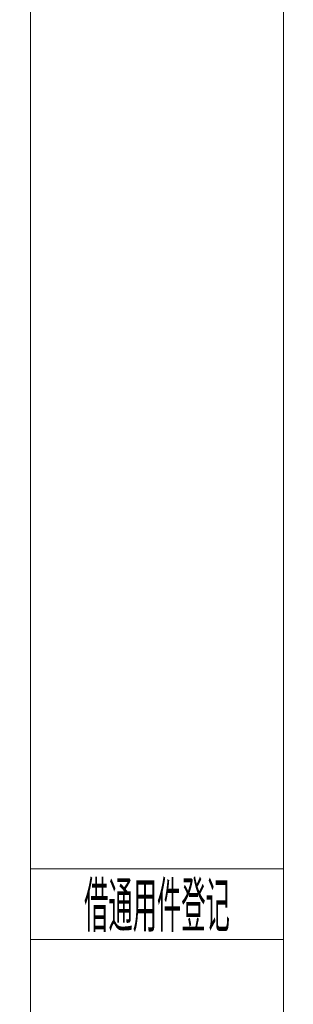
# Model space of a CAD drawing. Header units: millimetres. Extents: x -2031 to 1277, y -458 to 5880.
# Tile 2 of 61: x -2031 to -1727, y 3596 to 4690. Entities that reach past the tile are written whole.
import ezdxf
from ezdxf.enums import TextEntityAlignment as Align

# ---------------------------------------------------------------- set-up
doc = ezdxf.new("R2010")
doc.units = ezdxf.units.MM
doc.header["$LTSCALE"] = 5
for name, color, linetype, lineweight in [('1轮廓实线层', 7, 'Continuous', 18), ('2细线层', 4, 'Continuous', 13), ('6文字层', 3, 'Continuous', 13), ('图框层', 7, 'Continuous', 18)]:
    doc.layers.add(name, color=color, linetype=linetype, lineweight=lineweight)
doc.styles.add('PC_TEXTSTYLE', font='ISOCP.SHX', dxfattribs={"width": 0.707, "bigfont": 'GBCBIG.SHX'})

# ---------------------------------------------------------------- blocks, each defined once
blk = doc.blocks.new('ZwmFrameMain_A4^_^无分区图框^_^portrait')
at = {"layer": '1轮廓实线层'}
blk.add_line((0, 0), (0, 287), dxfattribs=at)
at = {"layer": '2细线层'}
blk.add_line((-25, -5), (-25, 292), dxfattribs=at)
blk = doc.blocks.new('ZwmFrameMain_附加栏')
at = {"layer": '2细线层'}
for p, q in [((-25, 102), (0, 102)), ((-25, 95), (0, 95))]:
    blk.add_line(p, q, dxfattribs=at)
at = {"layer": '6文字层', "color": 3, "style": 'PC_TEXTSTYLE', "width": 0.667}
blk.add_text('借通用件登记', height=5, dxfattribs=at).set_placement((-12.5, 98.5), align=Align.MIDDLE)
at = {"layer": '6文字层', "style": 'PC_TEXTSTYLE'}
for tag, width, p, p2 in [('借通用件登记', 0.671328, (-23.445, 86.356), (-1.254, 86.356)), ('描图', 2.120922, (-23.445, 69.36), (-1.254, 69.36)), ('校图', 2.149976, (-23.749, 52.06), (-1.254, 52.06)), ('旧底图总号', 0.761452, (-22.837, 35.67), (-1.862, 35.67)), ('签字', 2.026939, (-23.141, 18.37), (-1.558, 18.37)), ('日期', 1.89999, (-22.837, 1.374), (-2.166, 1.374))]:
    blk.add_attdef(tag, text='', height=5, dxfattribs=dict(at, width=width)).set_placement(p, p2, align=Align.FIT)

msp = doc.modelspace()

# ---------------------------------------------------------------- block references
at = {"layer": '图框层', "xscale": 11.232, "yscale": 11.232, "zscale": 11.232}
for name in ['ZwmFrameMain_A4^_^无分区图框^_^portrait', 'ZwmFrameMain_附加栏']:
    msp.add_blockref(name, (-1737.643, 2600.69), dxfattribs=at)

doc.saveas('drawing.dxf')
